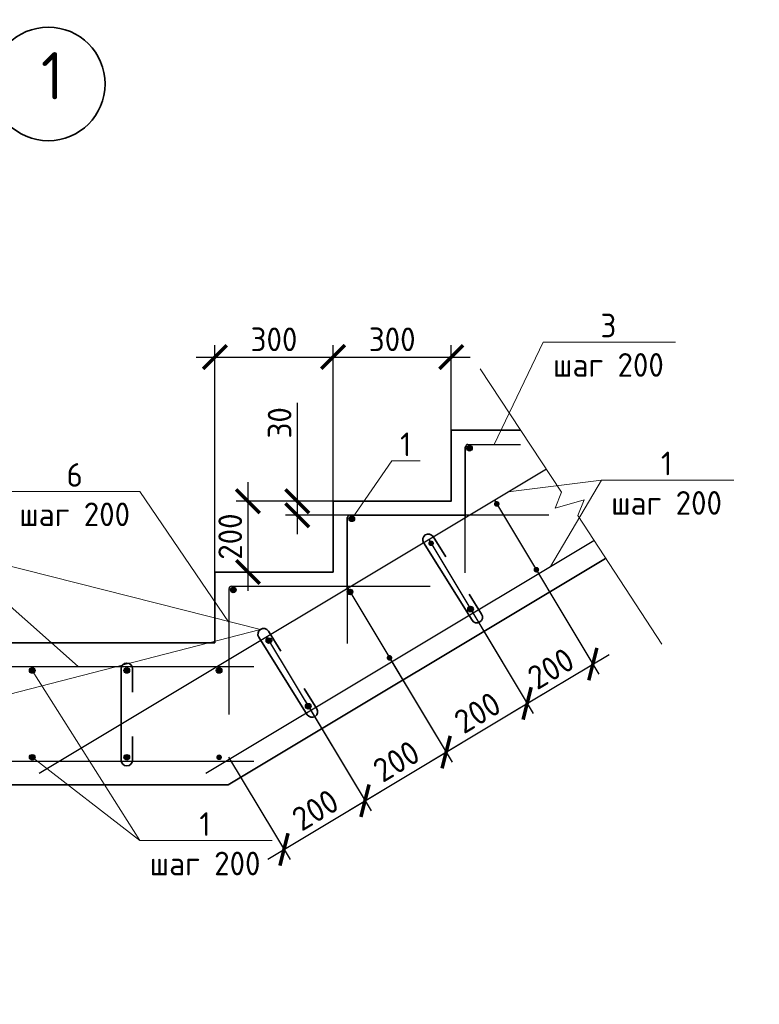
# Model space of a CAD drawing. Header units: millimetres. Extents: x 130535 to 3472113, y -231620 to 121434.
# Tile 119 of 133: x 708126 to 715948, y 7274 to 17686. Entities that reach past the tile are written whole.
import ezdxf
from ezdxf import colors
from ezdxf.entities.mleader import LeaderData, LeaderLine
from ezdxf.math import Vec2, Vec3

# ---------------------------------------------------------------- set-up
doc = ezdxf.new("R2010")
doc.units = ezdxf.units.MM
doc.layers.get('DEFPOINTS').update_dxf_attribs({"color": 1, "lineweight": 0})
for name, color, linetype, lineweight in [('Основная 0.35', 200, 'Continuous', 35), ('Основная 0.6', 142, 'Continuous', 60), ('РАЗМЕРЫ', 1, 'Continuous', 9), ('Символы 0.20', 1, 'Continuous', 20), ('Текст 3.50', 82, 'Continuous', 35), ('Тонкая 0.20', 30, 'Continuous', 20)]:
    doc.layers.add(name, color=color, linetype=linetype, lineweight=lineweight)
doc.styles.add('GOST-2.304_Type-B', font='GOST_Common.ttf')
doc.styles.add('ГОСТ', font='isocpeur.TTF')
doc.dimstyles.new('СПДС', dxfattribs={"dimscale": 100, "dimtxt": 2.5, "dimasz": 2.5, "dimexe": 1.25, "dimexo": 0, "dimtad": 1, "dimdec": 0, "dimtxsty": 'GOST-2.304_Type-B', "dimblk": 'ARCHTICK', "dimcen": 2.5, "dimdle": 2, "dimadec": 0, "dimazin": 2, "dimtfac": 0.75, "dimtdec": 0, "dimtmove": 1, "dimatfit": 3, "dimfxl": 1, "dimtolj": 1, "dimarcsym": 1})

# ---------------------------------------------------------------- blocks, each defined once
blk = doc.blocks.new('_None')
blk = doc.blocks.new('_ArchTick')
at = {"color": 0, "linetype": 'ByBlock', "const_width": 0.15}
blk.add_lwpolyline([(-0.5, -0.5), (0.5, 0.5)], dxfattribs=at)
blk = doc.blocks.new('*D275')
at = {"layer": 'DEFPOINTS', "color": 0, "linetype": 'Continuous', "lineweight": 0, "transparency": 16777216}
for p in [(711441, 12595), (710540, 11845), (711441, 11845)]:
    blk.add_point(p, dxfattribs=at)
at = {"layer": 'РАЗМЕРЫ', "color": 0, "linetype": 'Continuous', "lineweight": -2, "transparency": 16777216}
for p, q in [((710540, 12795), (710540, 11645)), ((711441, 12595), (710415, 12595)), ((711441, 11845), (710415, 11845))]:
    blk.add_line(p, q, dxfattribs=at)
at = {"layer": 'РАЗМЕРЫ', "color": 0, "linetype": 'Continuous', "lineweight": -2, "transparency": 16777216, "xscale": 250, "yscale": 250, "zscale": 250}
for p, rotation in [((710540, 12595), 90), ((710540, 11845), 270)]:
    blk.add_blockref('_ArchTick', p, dxfattribs=dict(at, rotation=rotation))
at = {"layer": 'РАЗМЕРЫ', "color": 0, "linetype": 'Continuous', "lineweight": 0, "transparency": 16777216, "insert": (710353, 12220), "char_height": 250, "attachment_point": 5, "rotation": 90, "style": 'GOST-2.304_Type-B'}
blk.add_mtext('\\A1;200', dxfattribs=at)
blk = doc.blocks.new('*D276')
at = {"layer": 'DEFPOINTS', "color": 0, "linetype": 'Continuous', "lineweight": 0, "transparency": 16777216}
for p in [(711441, 14119), (711441, 12595), (710191, 11845)]:
    blk.add_point(p, dxfattribs=at)
at = {"layer": 'РАЗМЕРЫ', "color": 0, "linetype": 'Continuous', "lineweight": -2, "transparency": 16777216}
for p, q in [((710191, 11845), (710191, 14244)), ((711441, 12595), (711441, 14244)), ((709991, 14119), (711641, 14119))]:
    blk.add_line(p, q, dxfattribs=at)
at = {"layer": 'РАЗМЕРЫ', "color": 0, "linetype": 'Continuous', "lineweight": -2, "transparency": 16777216, "xscale": 250, "yscale": 250, "zscale": 250, "rotation": 180}
blk.add_blockref('_ArchTick', (710191, 14119), dxfattribs=at)
at = {"layer": 'РАЗМЕРЫ', "color": 0, "linetype": 'Continuous', "lineweight": -2, "transparency": 16777216, "xscale": 250, "yscale": 250, "zscale": 250}
blk.add_blockref('_ArchTick', (711441, 14119), dxfattribs=at)
at = {"layer": 'РАЗМЕРЫ', "color": 0, "linetype": 'Continuous', "lineweight": 0, "transparency": 16777216, "insert": (710816, 14306), "char_height": 250, "attachment_point": 5, "style": 'GOST-2.304_Type-B'}
blk.add_mtext('\\A1;300', dxfattribs=at)
blk = doc.blocks.new('*D277')
at = {"layer": 'DEFPOINTS', "color": 0, "linetype": 'Continuous', "lineweight": 0, "transparency": 16777216}
for p in [(712691, 14119), (712691, 13345), (711441, 12545)]:
    blk.add_point(p, dxfattribs=at)
at = {"layer": 'РАЗМЕРЫ', "color": 0, "linetype": 'Continuous', "lineweight": -2, "transparency": 16777216}
for p, q in [((711441, 12545), (711441, 14244)), ((712691, 13345), (712691, 14244)), ((711241, 14119), (712891, 14119))]:
    blk.add_line(p, q, dxfattribs=at)
at = {"layer": 'РАЗМЕРЫ', "color": 0, "linetype": 'Continuous', "lineweight": -2, "transparency": 16777216, "xscale": 250, "yscale": 250, "zscale": 250, "rotation": 180}
blk.add_blockref('_ArchTick', (711441, 14119), dxfattribs=at)
at = {"layer": 'РАЗМЕРЫ', "color": 0, "linetype": 'Continuous', "lineweight": -2, "transparency": 16777216, "xscale": 250, "yscale": 250, "zscale": 250}
blk.add_blockref('_ArchTick', (712691, 14119), dxfattribs=at)
at = {"layer": 'РАЗМЕРЫ', "color": 0, "linetype": 'Continuous', "lineweight": 0, "transparency": 16777216, "insert": (712066, 14306), "char_height": 250, "attachment_point": 5, "style": 'GOST-2.304_Type-B'}
blk.add_mtext('\\A1;300', dxfattribs=at)
blk = doc.blocks.new('*D279')
at = {"layer": 'DEFPOINTS', "color": 0, "linetype": 'Continuous', "lineweight": 0, "transparency": 16777216}
for p in [(712909, 11430), (712051, 10915), (713493, 10456)]:
    blk.add_point(p, dxfattribs=at)
at = {"layer": 'РАЗМЕРЫ', "color": 0, "linetype": 'Continuous', "lineweight": -2, "transparency": 16777216}
for p, q in [((712909, 11430), (713557, 10348)), ((712051, 10915), (712700, 9834)), ((712464, 9838), (713664, 10558))]:
    blk.add_line(p, q, dxfattribs=at)
at = {"layer": 'РАЗМЕРЫ', "color": 0, "linetype": 'Continuous', "lineweight": -2, "transparency": 16777216, "xscale": 250, "yscale": 250, "zscale": 250}
for p, rotation in [((713493, 10456), 30.96375653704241), ((712636, 9941), 210.9637565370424)]:
    blk.add_blockref('_ArchTick', p, dxfattribs=dict(at, rotation=rotation))
at = {"layer": 'РАЗМЕРЫ', "color": 0, "linetype": 'Continuous', "lineweight": 0, "transparency": 16777216, "insert": (712968, 10359), "char_height": 250, "attachment_point": 5, "rotation": 30.9638, "style": 'GOST-2.304_Type-B'}
blk.add_mtext('\\A1;200', dxfattribs=at)
blk = doc.blocks.new('*D280')
at = {"layer": 'DEFPOINTS', "color": 0, "linetype": 'Continuous', "lineweight": 0, "transparency": 16777216}
for p in [(713147, 12606), (712452, 12190), (714188, 10872)]:
    blk.add_point(p, dxfattribs=at)
at = {"layer": 'РАЗМЕРЫ', "color": 0, "linetype": 'Continuous', "lineweight": -2, "transparency": 16777216}
for p, q in [((713147, 12606), (714252, 10765)), ((712452, 12190), (713557, 10348)), ((713321, 10353), (714359, 10975))]:
    blk.add_line(p, q, dxfattribs=at)
at = {"layer": 'РАЗМЕРЫ', "color": 0, "linetype": 'Continuous', "lineweight": -2, "transparency": 16777216, "xscale": 250, "yscale": 250, "zscale": 250}
for p, rotation in [((714188, 10872), 30.96375653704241), ((713493, 10456), 210.9637565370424)]:
    blk.add_blockref('_ArchTick', p, dxfattribs=dict(at, rotation=rotation))
at = {"layer": 'РАЗМЕРЫ', "color": 0, "linetype": 'Continuous', "lineweight": 0, "transparency": 16777216, "insert": (713744, 10825), "char_height": 250, "attachment_point": 5, "rotation": 30.9638, "style": 'GOST-2.304_Type-B'}
blk.add_mtext('\\A1;200', dxfattribs=at)
blk = doc.blocks.new('*D283')
at = {"layer": 'DEFPOINTS', "color": 0, "linetype": 'Continuous', "lineweight": 0, "transparency": 16777216}
for p in [(711595, 11675), (710737, 11161), (712636, 9941)]:
    blk.add_point(p, dxfattribs=at)
at = {"layer": 'РАЗМЕРЫ', "color": 0, "linetype": 'Continuous', "lineweight": -2, "transparency": 16777216}
for p, q in [((711595, 11675), (712700, 9834)), ((710737, 11161), (711842, 9319)), ((711607, 9324), (712807, 10044))]:
    blk.add_line(p, q, dxfattribs=at)
at = {"layer": 'РАЗМЕРЫ', "color": 0, "linetype": 'Continuous', "lineweight": -2, "transparency": 16777216, "xscale": 250, "yscale": 250, "zscale": 250}
for p, rotation in [((712636, 9941), 30.96375653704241), ((711778, 9427), 210.9637565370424)]:
    blk.add_blockref('_ArchTick', p, dxfattribs=dict(at, rotation=rotation))
at = {"layer": 'РАЗМЕРЫ', "color": 0, "linetype": 'Continuous', "lineweight": 0, "transparency": 16777216, "insert": (712110, 9845), "char_height": 250, "attachment_point": 5, "rotation": 30.9638, "style": 'GOST-2.304_Type-B'}
blk.add_mtext('\\A1;200', dxfattribs=at)
blk = doc.blocks.new('*D284')
at = {"layer": 'DEFPOINTS', "color": 0, "linetype": 'Continuous', "lineweight": 0, "transparency": 16777216}
for p in [(711144, 10483), (710336, 9886), (711778, 9427)]:
    blk.add_point(p, dxfattribs=at)
at = {"layer": 'РАЗМЕРЫ', "color": 0, "linetype": 'Continuous', "lineweight": -2, "transparency": 16777216}
for p, q in [((711144, 10483), (711842, 9319)), ((710336, 9886), (710985, 8805)), ((710749, 8809), (711950, 9529))]:
    blk.add_line(p, q, dxfattribs=at)
at = {"layer": 'РАЗМЕРЫ', "color": 0, "linetype": 'Continuous', "lineweight": -2, "transparency": 16777216, "xscale": 250, "yscale": 250, "zscale": 250}
for p, rotation in [((711778, 9427), 30.96375653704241), ((710921, 8912), 210.9637565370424)]:
    blk.add_blockref('_ArchTick', p, dxfattribs=dict(at, rotation=rotation))
at = {"layer": 'РАЗМЕРЫ', "color": 0, "linetype": 'Continuous', "lineweight": 0, "transparency": 16777216, "insert": (711253, 9330), "char_height": 250, "attachment_point": 5, "rotation": 30.9638, "style": 'GOST-2.304_Type-B'}
blk.add_mtext('\\A1;200', dxfattribs=at)
blk = doc.blocks.new('*D286')
at = {"layer": 'DEFPOINTS', "color": 0, "linetype": 'Continuous', "lineweight": 0, "transparency": 16777216}
for p in [(711999, 12595), (711062, 12445), (711999, 12445)]:
    blk.add_point(p, dxfattribs=at)
at = {"layer": 'РАЗМЕРЫ', "color": 0, "linetype": 'Continuous', "lineweight": -2, "transparency": 16777216}
for p, q in [((711062, 13636), (711062, 12595)), ((711062, 12795), (711062, 12245)), ((711999, 12595), (710937, 12595)), ((711999, 12445), (710937, 12445))]:
    blk.add_line(p, q, dxfattribs=at)
at = {"layer": 'РАЗМЕРЫ', "color": 0, "linetype": 'Continuous', "lineweight": -2, "transparency": 16777216, "xscale": 250, "yscale": 250, "zscale": 250}
for p, rotation in [((711062, 12595), 90), ((711062, 12445), 270)]:
    blk.add_blockref('_ArchTick', p, dxfattribs=dict(at, rotation=rotation))
at = {"layer": 'РАЗМЕРЫ', "color": 0, "linetype": 'Continuous', "lineweight": 0, "transparency": 16777216, "insert": (710875, 13423), "char_height": 250, "attachment_point": 5, "rotation": 90, "style": 'GOST-2.304_Type-B'}
blk.add_mtext('\\A1;30', dxfattribs=at)

msp = doc.modelspace()

# ---------------------------------------------------------------- hatches: boundary and pattern name
at = {"layer": 'Основная 0.6', "lineweight": 30}
for points in [[(712912.9, 13155, 1), (712852.9, 13155, 1)], [(713142.1, 12570.9, -1), (713201.1, 12560.1, -1)], [(711668.7, 12408.6, 1), (711608.7, 12408.6, 1)], [(712447.6, 12154.2, -1), (712506.6, 12143.4, -1)], [(713581.1, 11841.4, 1), (713599.3, 11898.6, 1)], [(710415.2, 11655.5, 1), (710355.2, 11655.5, 1)], [(711590.1, 11639.7, -1), (711649.1, 11628.9, -1)], [(712885.6, 11424.1, 1), (712903.8, 11481.3, 1)], [(710732.6, 11125.2, -1), (710791.6, 11114.4, -1)], [(712028.1, 10909.6, 1), (712046.3, 10966.8, 1)], [(708289.1, 10804.6, 1), (708229.1, 10804.6, 1)], [(709289.1, 10804.6, 1), (709229.1, 10804.6, 1)], [(710204.7, 10804.6, -1), (710264.7, 10804.6, -1)], [(711169, 10397.8, 1), (711187.2, 10455, 1)], [(708289.1, 9886.1, 1), (708229.1, 9886.1, 1)], [(709289.1, 9886.1, 1), (709229.1, 9886.1, 1)], [(710205.5, 9886.1, -1), (710265.5, 9886.1, -1)]]:
    msp.add_hatch(color=256, dxfattribs=at).paths.add_polyline_path(points)

# ---------------------------------------------------------------- linework, layer by layer
at = {"layer": 'Основная 0.35'}
for p, q in [((712498.8, 12219.4), (712631.4, 12007.5)), ((712397, 12155.8), (712909.9, 11336.2)), ((713011.6, 11399.9), (712879, 11611.8)), ((710654.2, 11156.3), (711167, 10336.7)), ((710755.9, 11219.9), (710888.5, 11008)), ((709199.3, 10823.3), (709199.3, 9856.5)), ((709319.3, 10823.3), (709319.3, 10573.3)), ((711268.7, 10400.4), (711136.1, 10612.3)), ((709319.3, 9856.5), (709319.3, 10106.5))]:
    msp.add_line(p, q, dxfattribs=at)
at = {"layer": 'Основная 0.35', "ltscale": 100}
for p, q in [((710329.6, 9595.4), (714320.2, 11989.8)), ((710191.1, 11095.4), (705762.2, 11095.4)), ((705762.2, 9595.4), (710329.6, 9595.4))]:
    msp.add_line(p, q, dxfattribs=at)
msp.add_lwpolyline([(710191.1, 11095.4), (710191.1, 11845.4), (711441.1, 11845.4), (711441.1, 12595.4), (712691.1, 12595.4), (712691.1, 13345.4), (713421.6, 13345.4)], dxfattribs=at)
at = {"layer": 'Основная 0.35'}
for centre, start, end in [((712447.9, 12187.6), 32.03618, 212.03618), ((712960.7, 11368.1), 212.03618, 32.03618), ((710705.1, 11188.1), 32.03618, 212.03618), ((709259.3, 10823.3), 0, 180), ((711217.9, 10368.6), 212.03618, 32.03618), ((709259.3, 9856.5), 180, 0)]:
    msp.add_arc(centre, 60, start, end, dxfattribs=at)
at = {"layer": 'Основная 0.6', "lineweight": 30}
for p, q in [((712838.8, 12150.5), (712838.8, 13169.9)), ((712838.8, 11837.2), (712838.8, 13169.9)), ((712841.1, 12422.9), (712841.1, 13170.4)), ((712866.1, 13195.4), (713421.6, 13195.4)), ((708332.5, 9717.8), (713699.1, 12937.7)), ((711591.1, 11672.9), (711591.1, 12420.4)), ((711594.6, 11404), (711594.6, 12423.4)), ((711594.6, 11090.8), (711594.6, 12423.4)), ((711616.1, 12445.4), (712841.1, 12445.4)), ((711619.6, 12448.4), (713516.2, 12448.4)), ((711619.6, 12448.4), (713721.3, 12448.4)), ((710096.1, 9717.8), (714196.8, 12178.2)), ((710341.1, 10337.8), (710341.1, 11670.4)), ((710366.1, 11695.4), (712467.8, 11695.4)), ((705762.2, 10845.4), (710602.5, 10845.4)), ((705762.2, 9845.4), (710602.5, 9845.4))]:
    msp.add_line(p, q, dxfattribs=at)
for centre in [(712882.9, 13155), (711638.7, 12408.6), (710385.2, 11655.5), (711619.6, 11634.3), (712894.7, 11452.7), (710762.1, 11119.8), (708259.1, 10804.6), (709259.1, 10804.6), (710234.7, 10804.6), (711178.1, 10426.4), (708259.1, 9886.1), (709259.1, 9886.1)]:
    msp.add_circle(centre, 30, dxfattribs=at)
for centre in [(712866.1, 13170.4), (711616.1, 12420.4), (710366.1, 11670.4)]:
    msp.add_arc(centre, 25, 90, 180, dxfattribs=at)
at = {"layer": 'Символы 0.20'}
for p, q in [((714278.2, 12818), (713738.7, 11903.4)), ((714278.2, 12818), (715064.1, 12818)), ((709397.3, 9005.1), (708259.1, 10804.6)), ((709397.3, 9005.1), (710183.1, 9005.1))]:
    msp.add_line(p, q, dxfattribs=at)
at = {"layer": 'Текст 3.50'}
msp.add_circle((708429.3, 17006.4), 600, dxfattribs=at)
at = {"layer": 'Тонкая 0.20'}
msp.add_lwpolyline([(712995.6, 13992.7), (713857.7, 12689), (713791, 12521.5), (714094.7, 12609.6), (714028.1, 12442.1), (714917.9, 11084.1)], dxfattribs=at)

# ---------------------------------------------------------------- texts
at = {"insert": (153574.3, 18462.6), "char_height": 330, "attachment_point": 1, "style": 'ГОСТ'}
msp.add_mtext_dynamic_manual_height_columns('\\pi10055.14148;{\\H1.5152x;\\P\\pi7542.56108;Общие указания\\P\\pi1650;}1.^IРабочая документация разработана в соответствии с заданием на проектирование, требованиями действующих технических регламентов, стандартов, сводов правил и других документов, содержащих установленные требования.\\P2.^IРабочая документация выполнена в соответствии со следующими нормативными и техническими документами:\\P-^IСП 20.13330.2016 "Нагрузки и Воздействия";\\P-^IСП 63.13330.2012 "Бетонные и железобетонные конструкции. Основные положения";\\P-^IСП 22.13330.2016 "Основания зданий и сооружений";\\P-^IСП 45.13330.2012 "Земляные сооружения, основания и фундаменты".\\P3.   За относительную отметку 0,000 принята отметка чистого пола первого этажа.\\P4.^IПеречень видов работ, для которых необходимо составлять акты освидетельствования скрытых работ:\\P-^Iармирование конструкций;\\P-^Iосвидетельствование опалубки перед бетонированием;\\P-^Iвыполнение сварочных работ;\\P-^Iотбор контрольных проб бетона;\\P-^Iсоответствие законченных железобетонных конструкций проекту с отображением качества работ;\\P-^Iустройство монолитных конструкций, выполняемых в зимнее время;  \\P\\pi0;        -    устройство гидроизоляции;\\P\\pi1650;-^Iуплотнение грунтов и обратную засыпку.\\PЗапрещается выполнение последующих работ при отсутствии актов освидетельствования предшествующих скрытых работ во всех случаях.\\P\\pi0;        5. Проект рассчитан на производство работ в период положительных температур. В случае выполнения работ при отрицательных температурах необходимо выполнять требования СНиП часть 3 по производству работ и ППР.\\P        6. При минимальной температуре воздуха до минус 15°С допускается:\\P\\pi1650;-выдерживание бетона в конструкции методом термоса, при предварительном разогреве бетонной смеси;\\P -форсированный электроразогрев бетона в конструкции с повторным уплотнением.\\PПри минимальной температуре воздуха до минус 25°С допускается:\\P -обогрев бетона в греющей опалубке с помощью низкотемпературных электронагревателей;\\P -электродный сквозной прогрев бетона;\\P -электрообогрев с помощью греющего провода.', width=18460.283, gutter_width=5800, heights=[33815.2], dxfattribs=at)
at = {"layer": 'Текст 3.50', "insert": (708351.1, 17342.9), "char_height": 500, "width": 1472.512, "attachment_point": 1, "style": 'GOST-2.304_Type-B'}
msp.add_mtext('1', dxfattribs=at)

# ---------------------------------------------------------------- dimensions: what is measured, and where the dimension line sits
at = {"layer": 'РАЗМЕРЫ', "color": 3, "linetype": 'Continuous', "lineweight": 0}
for base, p1, p2, picture, middle in [((711441.1, 14118.6), (710191.1, 11845.4), (711441.1, 12595.4), '*D276', (710816.1, 14306.1)), ((712691.1, 14118.6), (711441.1, 12545.4), (712691.1, 13345.4), '*D277', (712066.1, 14306.1))]:
    dim = msp.add_linear_dim(base=base, p1=p1, p2=p2, text='300', dimstyle='СПДС', override={"dimlfac": 0.2}, dxfattribs=at)
    dim.commit()
    dim.dimension.update_dxf_attribs({"geometry": picture, "text_midpoint": middle})
dim = msp.add_linear_dim(base=(711062.1, 12445.4), p1=(711999, 12595.4), p2=(711999, 12445.4), angle=90, dimstyle='СПДС', override={"dimlfac": 0.2}, dxfattribs=at)
dim.commit()
dim.dimension.update_dxf_attribs({"geometry": '*D286', "text_midpoint": (711136.4, 13423.4), "dimtype": 160})
for base, p1, p2, angle, picture, middle in [((710540.1, 11845.4), (711441.1, 12595.4), (711441.1, 11845.4), 90, '*D275', (710352.6, 12220.4)), ((714187.5, 10872.3), (712452.5, 12189.8), (713147, 12606.5), 210.96376, '*D280', (713743.8, 10824.7)), ((712635.5, 9941), (710737.5, 11160.8), (711595, 11675.3), 210.96376, '*D283', (712110.3, 9844.6)), ((713493, 10455.5), (712051, 10915.1), (712908.5, 11429.6), 210.96376, '*D279', (712967.8, 10359.1)), ((711778, 9426.5), (710336.1, 9886.1), (711144.1, 10483), 210.96376, '*D284', (711252.8, 9330.1))]:
    dim = msp.add_linear_dim(base=base, p1=p1, p2=p2, angle=angle, text='200', dimstyle='СПДС', override={"dimlfac": 0.2}, dxfattribs=at)
    dim.commit()
    dim.dimension.update_dxf_attribs({"geometry": picture, "text_midpoint": middle})

# ---------------------------------------------------------------- leaders
at = {"layer": 'Символы 0.20'}
ml = msp.add_multileader_mtext('Standard', dxfattribs=at)
ml.set_content('3\\Pшаг 200', color=256, style='GOST-2.304_Type-B')
ml.set_leader_properties(color=256, linetype='ByLayer', lineweight=-1)
ml.set_arrow_properties(name='NONE')
ml.build(insert=Vec2(0, 0))
ml.multileader.update_dxf_attribs({"text_left_attachment_type": 6, "text_right_attachment_type": 6, "dogleg_length": 1, "arrow_head_size": 18, "scale": 20})
ctx = ml.context
ctx.base_point, ctx.scale, ctx.char_height, ctx.arrow_head_size, ctx.landing_gap_size, ctx.plane_origin = Vec3(713763.1, 14277.1), 20, 250, 18, 9, Vec3(716201.7, 15380.7)
ctx.left_attachment, ctx.right_attachment, ctx.text_align_type = 6, 6, 1
notes = []
notes.append((ctx, [(1, (1, 1, 0), (713663.1, 14277.1), (1, 0), 100, [(0, [(713143.8, 13195.4)], 0, [])])]))
ctx.mtext.insert, ctx.mtext.alignment, ctx.mtext.flow_direction = Vec3(714352.5, 14577.1), 2, 5
ml = msp.add_multileader_mtext('Standard', dxfattribs=at)
ml.set_content('1', color=256, style='GOST-2.304_Type-B')
ml.set_leader_properties(color=256, linetype='ByLayer', lineweight=-1)
ml.set_arrow_properties(name='NONE')
ml.build(insert=Vec2(0, 0))
ml.multileader.update_dxf_attribs({"text_left_attachment_type": 6, "text_right_attachment_type": 6, "dogleg_length": 1, "arrow_head_size": 18, "scale": 20})
ctx = ml.context
ctx.base_point, ctx.scale, ctx.char_height, ctx.arrow_head_size, ctx.landing_gap_size, ctx.plane_origin = Vec3(712162.4, 13020.9), 20, 250, 18, 9, Vec3(713281.7, 14847.1)
ctx.left_attachment, ctx.right_attachment, ctx.text_align_type = 6, 6, 1
notes.append((ctx, [(1, (1, 1, 0), (712062.4, 13020.9), (1, 0), 100, [(0, [(711638.7, 12408.6)], 0, [])])]))
ctx.mtext.insert, ctx.mtext.alignment, ctx.mtext.flow_direction = Vec3(712208.9, 13320.9), 2, 5
ml = msp.add_multileader_mtext('Standard', dxfattribs=at)
ml.set_content('1\\Pшаг 200', color=256, style='GOST-2.304_Type-B')
ml.set_leader_properties(color=256, linetype='ByLayer', lineweight=-1)
ml.set_arrow_properties(name='NONE')
ml.build(insert=Vec2(0, 0))
ml.multileader.update_dxf_attribs({"text_left_attachment_type": 6, "text_right_attachment_type": 6, "dogleg_length": 1, "arrow_head_size": 18, "scale": 20})
ctx = ml.context
ctx.base_point, ctx.scale, ctx.char_height, ctx.arrow_head_size, ctx.landing_gap_size, ctx.plane_origin = Vec3(714378.2, 12818), 20, 250, 18, 9, Vec3(715739.7, 13884.8)
ctx.left_attachment, ctx.right_attachment, ctx.text_align_type = 6, 6, 1
notes.append((ctx, [(1, (1, 1, 0), (714278.2, 12818), (1, 0), 100, [(0, [(713291.4, 12693.1)], 0, [])])]))
ctx.mtext.insert, ctx.mtext.alignment, ctx.mtext.flow_direction = Vec3(714967.5, 13118), 2, 5
ml = msp.add_multileader_mtext('Standard', dxfattribs=at)
ml.set_content('6\\Pшаг 200', color=256, style='GOST-2.304_Type-B')
ml.set_leader_properties(color=256, linetype='ByLayer', lineweight=-1)
ml.set_arrow_properties(name='NONE')
ml.build(insert=Vec2(0, 0))
ml.multileader.update_dxf_attribs({"text_left_attachment_type": 6, "text_right_attachment_type": 6, "dogleg_length": 1, "arrow_head_size": 18, "scale": 20})
ctx = ml.context
ctx.base_point, ctx.scale, ctx.char_height, ctx.arrow_head_size, ctx.landing_gap_size, ctx.plane_origin = Vec3(708118.2, 12697.3), 20, 250, 18, 9, Vec3(710556.7, 13800.9)
ctx.left_attachment, ctx.right_attachment, ctx.text_align_type = 6, 6, 1
notes.append((ctx, [(0, (1, 1, 0), (709396.8, 12697.3), (-1, 0), 100, [(0, [(710341.1, 11308.5)], 0, [])])]))
ctx.mtext.insert, ctx.mtext.alignment, ctx.mtext.flow_direction = Vec3(708707.5, 12997.3), 2, 5
at = {"layer": 'Символы 0.20', "ltscale": 100}
ml = msp.add_multileader_mtext('Standard', dxfattribs=at)
ml.set_content('Труба Тр\\Pниз трубы на 50 мм выше верха плиты', color=256, style='ГОСТ')
ml.set_leader_properties(color=256, linetype='ByLayer', lineweight=-1)
ml.set_arrow_properties(name='NONE')
ml.build(insert=Vec2(0, 0))
ml.multileader.update_dxf_attribs({"text_left_attachment_type": 6, "text_right_attachment_type": 6, "dogleg_length": 2.5, "arrow_head_size": 45, "scale": 100})
ctx = ml.context
ctx.base_point, ctx.scale, ctx.char_height, ctx.arrow_head_size, ctx.landing_gap_size, ctx.plane_origin = Vec3(569521.5, 12390.6), 100, 300, 45, 22.5, Vec3(579228, 9080.1)
ctx.left_attachment, ctx.right_attachment = 6, 6
notes.append((ctx, [(0, (1, 1, 0), (569271.5, 12390.6), (1, 0), 250, [(0, [(569736.8, 10495.1)], 0, [])])]))
ctx.mtext.insert, ctx.mtext.width, ctx.mtext.flow_direction = Vec3(569544, 12780.6), 3780.751, 5
ml = msp.add_multileader_mtext('Standard', dxfattribs=at)
ml.set_content('Труба Тр\\Pниз трубы на 50 мм выше верха плиты', color=256, style='ГОСТ')
ml.set_leader_properties(color=256, linetype='ByLayer', lineweight=-1)
ml.set_arrow_properties(name='NONE')
ml.build(insert=Vec2(0, 0))
ml.multileader.update_dxf_attribs({"text_left_attachment_type": 6, "text_right_attachment_type": 6, "dogleg_length": 2.5, "arrow_head_size": 45, "scale": 100})
ctx = ml.context
ctx.base_point, ctx.scale, ctx.char_height, ctx.arrow_head_size, ctx.landing_gap_size, ctx.plane_origin = Vec3(633182.2, 12390.6), 100, 300, 45, 22.5, Vec3(642888.8, 9080.1)
ctx.left_attachment, ctx.right_attachment = 6, 6
notes.append((ctx, [(0, (1, 1, 0), (632932.2, 12390.6), (1, 0), 250, [(0, [(633397.6, 10495.1)], 0, [])])]))
ctx.mtext.insert, ctx.mtext.width, ctx.mtext.flow_direction = Vec3(633204.7, 12780.6), 3780.751, 5
ml = msp.add_multileader_mtext('Standard', dxfattribs=at)
ml.set_content('Труба Тр\\Pниз трубы на 50 мм выше верха плиты', color=256, style='ГОСТ')
ml.set_leader_properties(color=256, linetype='ByLayer', lineweight=-1)
ml.set_arrow_properties(name='NONE')
ml.build(insert=Vec2(0, 0))
ml.multileader.update_dxf_attribs({"text_left_attachment_type": 6, "text_right_attachment_type": 6, "dogleg_length": 2.5, "arrow_head_size": 45, "scale": 100})
ctx = ml.context
ctx.base_point, ctx.scale, ctx.char_height, ctx.arrow_head_size, ctx.landing_gap_size, ctx.plane_origin = Vec3(697883.9, 12390.6), 100, 300, 45, 22.5, Vec3(707590.4, 9080.1)
ctx.left_attachment, ctx.right_attachment = 6, 6
notes.append((ctx, [(0, (1, 1, 0), (697633.9, 12390.6), (1, 0), 250, [(0, [(698099.2, 10495.1)], 0, [])])]))
ctx.mtext.insert, ctx.mtext.width, ctx.mtext.flow_direction = Vec3(697906.4, 12780.6), 3780.751, 5
at = {"layer": 'Символы 0.20'}
ml = msp.add_multileader_mtext('Standard', dxfattribs=at)
ml.set_content('4\\PШаг 400', color=256, style='GOST-2.304_Type-B')
ml.set_leader_properties(color=256, linetype='ByLayer', lineweight=-1)
ml.set_arrow_properties(name='NONE')
ml.build(insert=Vec2(0, 0))
ml.multileader.update_dxf_attribs({"text_left_attachment_type": 6, "text_right_attachment_type": 6, "dogleg_length": 1, "arrow_head_size": 18, "scale": 20})
ctx = ml.context
ctx.base_point, ctx.scale, ctx.char_height, ctx.arrow_head_size, ctx.landing_gap_size, ctx.plane_origin = Vec3(704545.2, 12450.3), 20, 250, 18, 9, Vec3(701053.1, 4400.3)
ctx.left_attachment, ctx.right_attachment, ctx.text_align_type = 6, 6, 1
notes.append((ctx, [(1, (1, 1, 0), (705873.8, 12450.3), (-1, 0), 100, [(1, [(707199.3, 10339.9), (710673.2, 11238.9)], 0, [])])]))
ctx.mtext.insert, ctx.mtext.alignment, ctx.mtext.flow_direction = Vec3(705159.5, 12750.3), 2, 5
at = {"layer": 'Символы 0.20', "ltscale": 100}
ml = msp.add_multileader_mtext('Standard', dxfattribs=at)
ml.set_content('Труба Тр\\Pниз трубы на 50 мм выше верха плиты', color=256, style='ГОСТ')
ml.set_leader_properties(color=256, linetype='ByLayer', lineweight=-1)
ml.set_arrow_properties(name='NONE')
ml.build(insert=Vec2(0, 0))
ml.multileader.update_dxf_attribs({"text_left_attachment_type": 6, "text_right_attachment_type": 6, "dogleg_length": 2.5, "arrow_head_size": 45, "scale": 100})
ctx = ml.context
ctx.base_point, ctx.scale, ctx.char_height, ctx.arrow_head_size, ctx.landing_gap_size, ctx.plane_origin = Vec3(501440.4, 12197.9), 100, 300, 45, 22.5, Vec3(511146.9, 8887.5)
ctx.left_attachment, ctx.right_attachment = 6, 6
notes.append((ctx, [(1, (1, 1, 0), (505500.4, 12197.9), (-1, 0), 250, [(0, [(506139.9, 10557.6)], 0, [])])]))
ctx.mtext.insert, ctx.mtext.width, ctx.mtext.flow_direction = Vec3(501462.9, 12587.9), 3780.751, 5
at = {"layer": 'Символы 0.20'}
ml = msp.add_multileader_mtext('Standard', dxfattribs=at)
ml.set_content('1\\P\\pq*;шаг 200', color=256, style='GOST-2.304_Type-B')
ml.set_leader_properties(color=256, linetype='ByLayer', lineweight=-1)
ml.set_arrow_properties(name='NONE')
ml.build(insert=Vec2(0, 0))
ml.multileader.update_dxf_attribs({"text_left_attachment_type": 6, "text_right_attachment_type": 6, "dogleg_length": 1, "arrow_head_size": 18, "scale": 20})
ctx = ml.context
ctx.base_point, ctx.scale, ctx.char_height, ctx.arrow_head_size, ctx.landing_gap_size, ctx.plane_origin = Vec3(706604.9, 11610.1), 20, 250, 18, 9, Vec3(711615, 13470.2)
ctx.left_attachment, ctx.right_attachment, ctx.text_align_type = 6, 6, 1
notes.append((ctx, [(0, (1, 1, 0), (707883.5, 11610.1), (-1, 0), 100, [(0, [(708742.9, 10845.4)], 0, [])])]))
ctx.mtext.insert, ctx.mtext.alignment, ctx.mtext.flow_direction = Vec3(707194.2, 11910.1), 2, 5
at = {"layer": 'Символы 0.20', "ltscale": 100}
ml = msp.add_multileader_mtext('Standard', dxfattribs=at)
ml.set_content('Труба Тр\\Pниз трубы в уровне верха плиты', color=256, style='ГОСТ')
ml.set_leader_properties(color=256, linetype='ByLayer', lineweight=-1)
ml.set_arrow_properties(name='NONE')
ml.build(insert=Vec2(0, 0))
ml.multileader.update_dxf_attribs({"text_left_attachment_type": 6, "text_right_attachment_type": 6, "dogleg_length": 2.5, "arrow_head_size": 45, "scale": 100})
ctx = ml.context
ctx.base_point, ctx.scale, ctx.char_height, ctx.arrow_head_size, ctx.landing_gap_size, ctx.plane_origin = Vec3(439775.3, 9734), 100, 300, 45, 22.5, Vec3(433878.8, 6423.5)
ctx.left_attachment, ctx.right_attachment = 6, 6
notes.append((ctx, [(1, (1, 1, 0), (439525.3, 9734), (1, 0), 250, [(0, [(438885.9, 8093.7)], 0, [])])]))
ctx.mtext.insert, ctx.mtext.width, ctx.mtext.flow_direction = Vec3(439797.8, 10124), 6576.024, 5
ml = msp.add_multileader_mtext('Standard', dxfattribs=at)
ml.set_content('Труба Тр\\Pниз трубы в уровне верха плиты', color=256, style='ГОСТ')
ml.set_leader_properties(color=256, linetype='ByLayer', lineweight=-1)
ml.set_arrow_properties(name='NONE')
ml.build(insert=Vec2(0, 0))
ml.multileader.update_dxf_attribs({"text_left_attachment_type": 6, "text_right_attachment_type": 6, "dogleg_length": 2.5, "arrow_head_size": 45, "scale": 100})
ctx = ml.context
ctx.base_point, ctx.scale, ctx.char_height, ctx.arrow_head_size, ctx.landing_gap_size, ctx.plane_origin = Vec3(374236, 9404.1), 100, 300, 45, 22.5, Vec3(368339.5, 6093.6)
ctx.left_attachment, ctx.right_attachment = 6, 6
notes.append((ctx, [(1, (1, 1, 0), (373986, 9404.1), (1, 0), 250, [(0, [(373346.6, 7763.7)], 0, [])])]))
ctx.mtext.insert, ctx.mtext.width, ctx.mtext.flow_direction = Vec3(374258.5, 9794.1), 6442.783, 5
ml = msp.add_multileader_mtext('Standard', dxfattribs=at)
ml.set_content('Щебень фр.20-40', color=256, style='ГОСТ')
ml.set_leader_properties(color=256, linetype='ByLayer', lineweight=-1)
ml.set_arrow_properties(name='NONE')
ml.build(insert=Vec2(0, 0))
ml.multileader.update_dxf_attribs({"text_left_attachment_type": 6, "text_right_attachment_type": 6, "dogleg_length": 2.5, "arrow_head_size": 45, "scale": 100})
ctx = ml.context
ctx.base_point, ctx.scale, ctx.char_height, ctx.arrow_head_size, ctx.landing_gap_size, ctx.plane_origin = Vec3(499616, 8365.1), 100, 300, 45, 22.5, Vec3(507147.5, 5054.7)
ctx.left_attachment, ctx.right_attachment = 6, 6
notes.append((ctx, [(1, (1, 1, 0), (501501, 8365.1), (-1, 0), 250, [(0, [(503252, 9791.6)], 0, [])])]))
ctx.mtext.insert, ctx.mtext.width, ctx.mtext.flow_direction = Vec3(499638.5, 8755.1), 2129.129, 5
at = {"layer": 'Символы 0.20'}
ml = msp.add_multileader_mtext('Standard', dxfattribs=at)
ml.set_content('1\\Pшаг 200', color=256, style='GOST-2.304_Type-B')
ml.set_leader_properties(color=256, linetype='ByLayer', lineweight=-1)
ml.set_arrow_properties(name='NONE')
ml.build(insert=Vec2(0, 0))
ml.multileader.update_dxf_attribs({"text_left_attachment_type": 6, "text_right_attachment_type": 6, "dogleg_length": 1, "arrow_head_size": 18, "scale": 20})
ctx = ml.context
ctx.base_point, ctx.scale, ctx.char_height, ctx.arrow_head_size, ctx.landing_gap_size, ctx.plane_origin = Vec3(709497.3, 9005.1), 20, 250, 18, 9, Vec3(710858.7, 10071.8)
ctx.left_attachment, ctx.right_attachment, ctx.text_align_type = 6, 6, 1
notes.append((ctx, [(1, (1, 1, 0), (709397.3, 9005.1), (1, 0), 100, [(0, [(708259.1, 9886.1)], 0, [])])]))
ctx.mtext.insert, ctx.mtext.alignment, ctx.mtext.flow_direction = Vec3(710086.6, 9305.1), 2, 5
at = {"layer": 'Символы 0.20', "ltscale": 100}
ml = msp.add_multileader_mtext('Standard', dxfattribs=at)
ml.set_content('Щебень фр.20-40', color=256, style='ГОСТ')
ml.set_leader_properties(color=256, linetype='ByLayer', lineweight=-1)
ml.set_arrow_properties(name='NONE')
ml.build(insert=Vec2(0, 0))
ml.multileader.update_dxf_attribs({"text_left_attachment_type": 6, "text_right_attachment_type": 6, "dogleg_length": 2.5, "arrow_head_size": 45, "scale": 100})
ctx = ml.context
ctx.base_point, ctx.scale, ctx.char_height, ctx.arrow_head_size, ctx.landing_gap_size, ctx.plane_origin = Vec3(573727.1, 8341.3), 100, 300, 45, 22.5, Vec3(567830.5, 5030.9)
ctx.left_attachment, ctx.right_attachment = 6, 6
notes.append((ctx, [(1, (1, 1, 0), (573477.1, 8341.3), (1, 0), 250, [(0, [(571726, 9767.8)], 0, [])])]))
ctx.mtext.insert, ctx.mtext.width, ctx.mtext.flow_direction = Vec3(573749.6, 8731.3), 2129.129, 5
ml = msp.add_multileader_mtext('Standard', dxfattribs=at)
ml.set_content('Щебень фр.20-40', color=256, style='ГОСТ')
ml.set_leader_properties(color=256, linetype='ByLayer', lineweight=-1)
ml.set_arrow_properties(name='NONE')
ml.build(insert=Vec2(0, 0))
ml.multileader.update_dxf_attribs({"text_left_attachment_type": 6, "text_right_attachment_type": 6, "dogleg_length": 2.5, "arrow_head_size": 45, "scale": 100})
ctx = ml.context
ctx.base_point, ctx.scale, ctx.char_height, ctx.arrow_head_size, ctx.landing_gap_size, ctx.plane_origin = Vec3(637387.8, 8341.3), 100, 300, 45, 22.5, Vec3(631491.3, 5030.9)
ctx.left_attachment, ctx.right_attachment = 6, 6
notes.append((ctx, [(1, (1, 1, 0), (637137.8, 8341.3), (1, 0), 250, [(0, [(635386.8, 9767.8)], 0, [])])]))
ctx.mtext.insert, ctx.mtext.width, ctx.mtext.flow_direction = Vec3(637410.3, 8731.3), 2129.129, 5
ml = msp.add_multileader_mtext('Standard', dxfattribs=at)
ml.set_content('Щебень фр.20-40', color=256, style='ГОСТ')
ml.set_leader_properties(color=256, linetype='ByLayer', lineweight=-1)
ml.set_arrow_properties(name='NONE')
ml.build(insert=Vec2(0, 0))
ml.multileader.update_dxf_attribs({"text_left_attachment_type": 6, "text_right_attachment_type": 6, "dogleg_length": 2.5, "arrow_head_size": 45, "scale": 100})
ctx = ml.context
ctx.base_point, ctx.scale, ctx.char_height, ctx.arrow_head_size, ctx.landing_gap_size, ctx.plane_origin = Vec3(702089.5, 8341.3), 100, 300, 45, 22.5, Vec3(696192.9, 5030.9)
ctx.left_attachment, ctx.right_attachment = 6, 6
notes.append((ctx, [(1, (1, 1, 0), (701839.5, 8341.3), (1, 0), 250, [(0, [(700088.4, 9767.8)], 0, [])])]))
ctx.mtext.insert, ctx.mtext.width, ctx.mtext.flow_direction = Vec3(702112, 8731.3), 2129.129, 5
for ctx, leaders in notes:
    for number, flags, end, landing, length, lines in leaders:
        leader = LeaderData()
        leader.index, (leader.has_last_leader_line, leader.has_dogleg_vector, leader.attachment_direction) = number, flags
        leader.last_leader_point, leader.dogleg_vector, leader.dogleg_length = Vec3(end), Vec3(landing), length
        for number, points, colour, breaks in lines:
            line = LeaderLine()
            line.index, line.vertices, line.color, line.breaks = number, Vec3.list(points), colors.encode_raw_color(colour), breaks
            leader.lines.append(line)
        ctx.leaders.append(leader)

doc.saveas('drawing.dxf')
